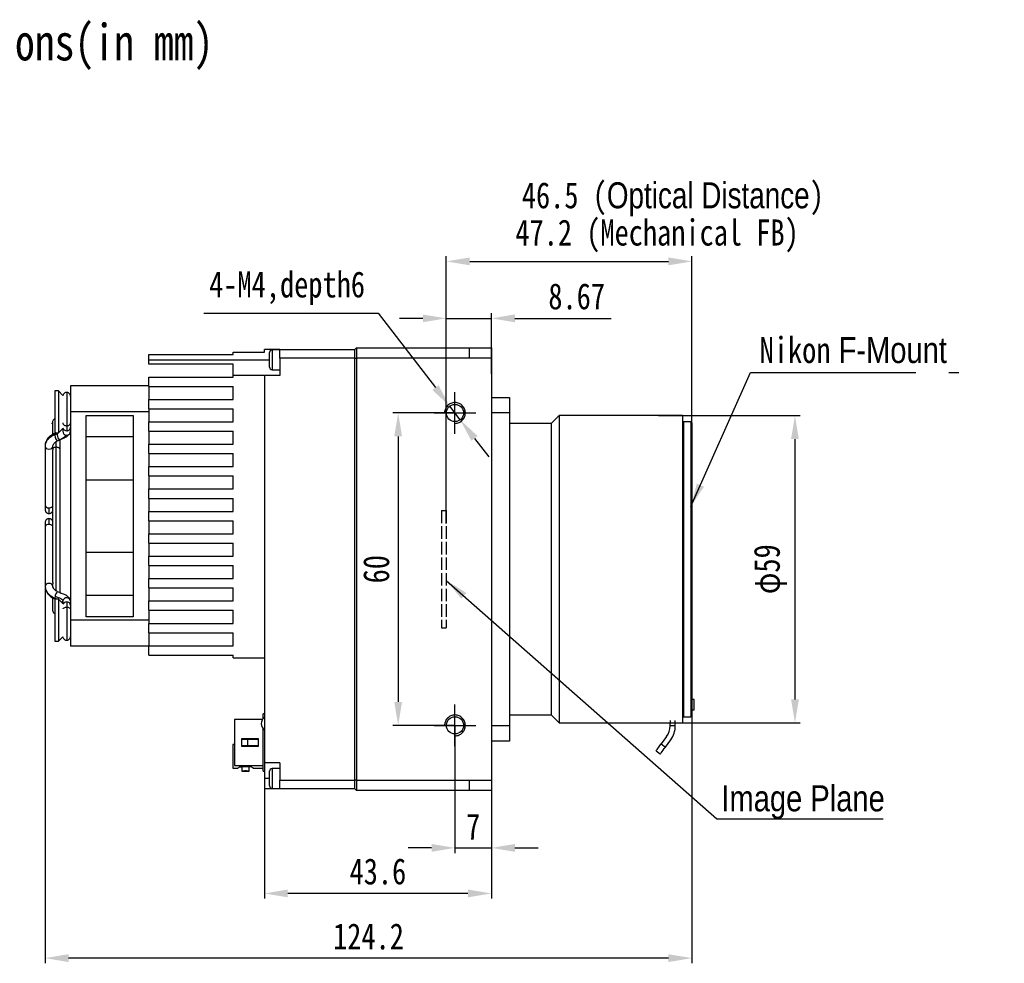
# Model space of a CAD drawing. Header units: millimetres. Extents: x 0 to 15609, y -1377 to 0.
# Tile 3 of 6: x 15311 to 15500, y -1221 to -1040. Entities that reach past the tile are written whole.
import ezdxf

# ---------------------------------------------------------------- set-up
doc = ezdxf.new("R2010")
doc.units = ezdxf.units.MM
for name, pattern in [('ACAD_ISO02W100', [15, 12, -3]), ('CENTER', [50.8, 31.75, -6.35, 6.35, -6.35]), ('CENTER2', [28.575, 19.05, -3.175, 3.175, -3.175])]:
    doc.linetypes.add(name, pattern=pattern)
doc.layers.get('0').update_dxf_attribs({"lineweight": 15})
for name, color, linetype, lineweight in [('粗实线', 7, 'Continuous', 50), ('细实线', 3, 'Continuous', 25), ('细点画线', 1, 'CENTER2', 25), ('细虚线', 2, 'ACAD_ISO02W100', 25)]:
    doc.layers.add(name, color=color, linetype=linetype, lineweight=lineweight)
doc.styles.add('iTek', font='txt', dxfattribs={"width": 0.8, "height": 5})
doc.dimstyles.new('iTek', dxfattribs={"dimscale": 0, "dimtxt": 5, "dimasz": 4.5, "dimexe": 1, "dimexo": 0, "dimgap": 1.5, "dimtad": 1, "dimtoh": 1, "dimdsep": 46, "dimtxsty": 'iTek', "dimcen": 4, "dimclrd": 256, "dimclre": 256, "dimclrt": 256, "dimazin": 2, "dimtfac": 1, "dimtmove": 0, "dimatfit": 3, "dimfxl": 1, "dimlwd": -1, "dimlwe": -1, "dimarcsym": 0})

# ---------------------------------------------------------------- blocks, each defined once
blk = doc.blocks.new('*D426')
at = {"layer": 'Defpoints', "color": 0}
for p in [(15394.88, -1115.2), (15383.97, -1175.2), (15394.88, -1175.2)]:
    blk.add_point(p, dxfattribs=at)
at = {"layer": '细实线'}
for p, q in [((15394.88, -1115.2), (15382.97, -1115.2)), ((15383.97, -1119.7), (15383.97, -1170.7)), ((15394.88, -1175.2), (15382.97, -1175.2))]:
    blk.add_line(p, q, dxfattribs=at)
for points in [[(15383.22, -1119.7), (15384.72, -1119.7), (15383.97, -1115.2)], [(15383.22, -1170.7), (15384.72, -1170.7), (15383.97, -1175.2)]]:
    blk.add_solid(points, dxfattribs=at)
at = {"layer": '细实线', "insert": (15379.78, -1145.2), "char_height": 5, "attachment_point": 5, "rotation": 90, "style": 'iTek'}
blk.add_mtext('60', dxfattribs=at)
blk = doc.blocks.new('*D421')
at = {"layer": 'Defpoints', "color": 0, "linetype": 'CENTER'}
for p in [(15393.87, -1113.89), (15395.88, -1116.51)]:
    blk.add_point(p, dxfattribs=at)
at = {"layer": '细实线'}
for p, q in [((15346.65, -1096.01), (15380.13, -1096.01)), ((15380.13, -1096.01), (15391.13, -1110.32)), ((15395.88, -1116.51), (15393.87, -1113.89)), ((15398.62, -1120.07), (15401.37, -1123.64))]:
    blk.add_line(p, q, dxfattribs=at)
at = {"layer": '细实线', "linetype": 'CENTER'}
for points in [[(15391.72, -1109.86), (15390.54, -1110.78), (15393.87, -1113.89)], [(15399.22, -1119.62), (15398.03, -1120.53), (15395.88, -1116.51)]]:
    blk.add_solid(points, dxfattribs=at)
at = {"layer": '细实线', "linetype": 'CENTER', "insert": (15362.64, -1091.23), "char_height": 5, "attachment_point": 5, "style": 'iTek'}
blk.add_mtext('4-M4,depth6', dxfattribs=at)
blk = doc.blocks.new('*D422')
at = {"layer": 'Defpoints', "color": 0, "linetype": 'CENTER'}
for p in [(15401.88, -1097.03), (15401.88, -1107.7), (15393.21, -1136.4)]:
    blk.add_point(p, dxfattribs=at)
at = {"layer": '细实线'}
for p, q in [((15393.21, -1136.4), (15393.21, -1096.03)), ((15401.88, -1107.7), (15401.88, -1096.03)), ((15388.71, -1097.03), (15384.21, -1097.03)), ((15393.21, -1097.03), (15401.88, -1097.03)), ((15406.38, -1097.03), (15424.89, -1097.03))]:
    blk.add_line(p, q, dxfattribs=at)
at = {"layer": '细实线', "linetype": 'CENTER'}
for points in [[(15388.71, -1096.28), (15388.71, -1097.78), (15393.21, -1097.03)], [(15406.38, -1096.28), (15406.38, -1097.78), (15401.88, -1097.03)]]:
    blk.add_solid(points, dxfattribs=at)
at = {"layer": '细实线', "linetype": 'CENTER', "insert": (15418.25, -1092.83), "char_height": 5, "attachment_point": 5, "style": 'iTek'}
blk.add_mtext('8.67', dxfattribs=at)
blk = doc.blocks.new('*D423')
at = {"layer": 'Defpoints', "color": 0, "linetype": 'CENTER'}
for p in [(15394.88, -1175.2), (15401.88, -1182.7), (15401.88, -1198.72)]:
    blk.add_point(p, dxfattribs=at)
at = {"layer": '细实线'}
for p, q in [((15394.88, -1175.2), (15394.88, -1199.72)), ((15401.88, -1182.7), (15401.88, -1199.72)), ((15390.38, -1198.72), (15385.88, -1198.72)), ((15394.88, -1198.72), (15401.88, -1198.72)), ((15406.38, -1198.72), (15410.88, -1198.72))]:
    blk.add_line(p, q, dxfattribs=at)
at = {"layer": '细实线', "linetype": 'CENTER'}
for points in [[(15390.38, -1197.97), (15390.38, -1199.47), (15394.88, -1198.72)], [(15406.38, -1197.97), (15406.38, -1199.47), (15401.88, -1198.72)]]:
    blk.add_solid(points, dxfattribs=at)
at = {"layer": '细实线', "linetype": 'CENTER', "insert": (15398.38, -1194.63), "char_height": 5, "attachment_point": 5, "style": 'iTek'}
blk.add_mtext('7', dxfattribs=at)
blk = doc.blocks.new('*D424')
at = {"layer": 'Defpoints', "color": 0}
for p in [(15358.28, -1182.4), (15401.88, -1182.7), (15358.28, -1207.47)]:
    blk.add_point(p, dxfattribs=at)
at = {"layer": '细实线'}
for p, q in [((15358.28, -1182.4), (15358.28, -1208.47)), ((15401.88, -1182.7), (15401.88, -1208.47)), ((15397.38, -1207.47), (15362.78, -1207.47))]:
    blk.add_line(p, q, dxfattribs=at)
for points in [[(15362.78, -1206.72), (15362.78, -1208.22), (15358.28, -1207.47)], [(15397.38, -1206.72), (15397.38, -1208.22), (15401.88, -1207.47)]]:
    blk.add_solid(points, dxfattribs=at)
at = {"layer": '细实线', "insert": (15380.08, -1203.27), "char_height": 5, "attachment_point": 5, "style": 'iTek'}
blk.add_mtext('43.6', dxfattribs=at)
blk = doc.blocks.new('*D425')
at = {"layer": 'Defpoints', "color": 0}
for p in [(15316.18, -1146.88), (15440.37, -1173.32), (15316.18, -1219.89)]:
    blk.add_point(p, dxfattribs=at)
at = {"layer": '细实线'}
for p, q in [((15316.18, -1146.88), (15316.18, -1220.89)), ((15440.37, -1173.32), (15440.37, -1220.89)), ((15435.87, -1219.89), (15320.68, -1219.89))]:
    blk.add_line(p, q, dxfattribs=at)
for points in [[(15320.68, -1219.14), (15320.68, -1220.64), (15316.18, -1219.89)], [(15435.87, -1219.14), (15435.87, -1220.64), (15440.37, -1219.89)]]:
    blk.add_solid(points, dxfattribs=at)
at = {"layer": '细实线', "insert": (15378.27, -1215.75), "char_height": 5, "attachment_point": 5, "style": 'iTek'}
blk.add_mtext('124.2', dxfattribs=at)
blk = doc.blocks.new('*D427')
at = {"layer": 'Defpoints', "color": 0, "linetype": 'CENTER'}
for p in [(15440.37, -1086.09), (15440.37, -1123.72), (15393.21, -1136.4)]:
    blk.add_point(p, dxfattribs=at)
at = {"layer": '细实线'}
for p, q in [((15393.21, -1136.4), (15393.21, -1085.09)), ((15440.37, -1123.72), (15440.37, -1085.09)), ((15397.71, -1086.09), (15435.87, -1086.09))]:
    blk.add_line(p, q, dxfattribs=at)
at = {"layer": '细实线', "linetype": 'CENTER'}
for points in [[(15397.71, -1085.34), (15397.71, -1086.84), (15393.21, -1086.09)], [(15435.87, -1085.34), (15435.87, -1086.84), (15440.37, -1086.09)]]:
    blk.add_solid(points, dxfattribs=at)
at = {"layer": '细实线', "linetype": 'CENTER', "insert": (15433.69, -1081.21), "char_height": 5, "attachment_point": 5, "style": 'iTek'}
blk.add_mtext('47.2 (Mechanical FB)', dxfattribs=at)
blk = doc.blocks.new('*D428')
at = {"layer": 'Defpoints', "color": 0, "linetype": 'CENTER'}
for p in [(15433.94, -1115.7), (15434.83, -1174.7), (15460.16, -1174.7)]:
    blk.add_point(p, dxfattribs=at)
at = {"layer": '细实线'}
for p, q in [((15433.94, -1115.7), (15461.16, -1115.7)), ((15460.16, -1120.2), (15460.16, -1170.2)), ((15434.83, -1174.7), (15461.16, -1174.7))]:
    blk.add_line(p, q, dxfattribs=at)
at = {"layer": '细实线', "linetype": 'CENTER'}
for points in [[(15459.41, -1120.2), (15460.91, -1120.2), (15460.16, -1115.7)], [(15459.41, -1170.2), (15460.91, -1170.2), (15460.16, -1174.7)]]:
    blk.add_solid(points, dxfattribs=at)
at = {"layer": '细实线', "linetype": 'CENTER', "insert": (15455.43, -1145.2), "char_height": 5, "attachment_point": 5, "rotation": 90, "style": 'iTek'}
blk.add_mtext('φ59', dxfattribs=at)

msp = doc.modelspace()

# ---------------------------------------------------------------- linework, layer by layer
at = {"lineweight": 30}
for centre in [(15394.877, -1115.198), (15394.877, -1115.198), (15394.877, -1115.198), (15394.877, -1175.198), (15394.877, -1175.198), (15394.877, -1175.198)]:
    msp.add_circle(centre, 1.65, dxfattribs=at)
at = {"linetype": 'Continuous', "lineweight": 30}
for centre in [(15394.877, -1115.198), (15394.877, -1115.198), (15394.877, -1175.198), (15394.877, -1175.198)]:
    msp.add_circle(centre, 1.65, dxfattribs=at)
at = {"color": 7, "linetype": 'Continuous', "lineweight": 30}
for centre in [(15394.877, -1115.198), (15394.877, -1115.198), (15394.877, -1175.198), (15394.877, -1175.198)]:
    msp.add_circle(centre, 1.65, dxfattribs=at)
at = {"layer": '粗实线', "lineweight": 30}
for p, q in [((15336.077, -1103.998), (15352.277, -1103.998)), ((15336.077, -1104.998), (15336.077, -1103.998)), ((15352.277, -1103.498), (15358.277, -1103.498)), ((15352.277, -1103.998), (15352.277, -1103.498)), ((15358.277, -1103.498), (15358.277, -1102.998)), ((15361.277, -1102.998), (15358.277, -1102.998)), ((15359.277, -1106.398), (15359.277, -1103.598)), ((15361.277, -1103.098), (15359.777, -1103.098)), ((15359.777, -1103.098), (15359.777, -1106.898)), ((15361.277, -1104.698), (15361.277, -1102.998)), ((15361.277, -1102.998), (15375.677, -1102.998)), ((15375.677, -1102.998), (15375.977, -1102.698)), ((15375.677, -1104.698), (15375.677, -1102.998)), ((15375.977, -1102.698), (15375.977, -1104.698)), ((15375.977, -1102.698), (15397.677, -1102.698)), ((15397.677, -1104.698), (15397.677, -1102.698)), ((15397.677, -1102.698), (15401.877, -1102.698)), ((15401.877, -1102.698), (15401.877, -1104.698)), ((15336.077, -1105.798), (15336.077, -1104.998)), ((15336.077, -1104.998), (15359.277, -1104.998)), ((15352.277, -1105.798), (15336.077, -1105.798)), ((15352.277, -1107.998), (15352.277, -1105.798)), ((15375.677, -1104.698), (15361.277, -1104.698)), ((15361.277, -1104.698), (15361.277, -1107.998)), ((15375.677, -1104.698), (15375.977, -1104.698)), ((15375.677, -1185.698), (15375.677, -1104.698)), ((15397.677, -1104.698), (15375.977, -1104.698)), ((15375.977, -1104.698), (15375.977, -1185.698)), ((15401.877, -1104.698), (15397.677, -1104.698)), ((15401.877, -1104.698), (15401.877, -1185.698)), ((15359.777, -1106.898), (15361.277, -1106.898)), ((15336.077, -1110.098), (15336.077, -1108.298)), ((15336.077, -1108.298), (15352.277, -1108.298)), ((15352.277, -1108.298), (15352.277, -1107.998)), ((15358.277, -1107.998), (15352.277, -1107.998)), ((15358.277, -1107.998), (15358.277, -1182.398)), ((15361.277, -1107.998), (15358.277, -1107.998)), ((15318.757, -1110.978), (15318.077, -1110.978)), ((15318.077, -1110.978), (15318.077, -1112.799)), ((15319.611, -1111.832), (15318.757, -1110.978)), ((15318.757, -1110.978), (15318.757, -1112.799)), ((15320.327, -1111.251), (15320.327, -1117.659)), ((15336.077, -1109.998), (15321.077, -1109.998)), ((15321.077, -1109.998), (15321.077, -1114.998)), ((15336.077, -1110.098), (15336.077, -1112.598)), ((15336.077, -1110.098), (15352.277, -1110.098)), ((15352.277, -1112.598), (15352.277, -1110.098)), ((15318.077, -1112.799), (15318.077, -1119.018)), ((15318.757, -1112.799), (15318.757, -1119.018)), ((15336.077, -1114.398), (15336.077, -1112.598)), ((15336.077, -1112.598), (15352.277, -1112.598)), ((15401.877, -1112.198), (15405.347, -1112.198)), ((15401.877, -1112.198), (15405.347, -1112.198)), ((15405.347, -1112.198), (15405.347, -1115.198)), ((15321.077, -1114.998), (15321.077, -1154.998)), ((15336.077, -1114.998), (15321.077, -1114.998)), ((15336.077, -1114.398), (15336.077, -1114.998)), ((15336.077, -1114.398), (15352.277, -1114.398)), ((15336.077, -1114.998), (15336.077, -1116.898)), ((15352.277, -1116.898), (15352.277, -1114.398)), ((15405.347, -1115.198), (15401.877, -1115.198)), ((15405.347, -1115.198), (15405.347, -1175.198)), ((15324.077, -1115.655), (15333.077, -1115.655)), ((15324.077, -1154.341), (15324.077, -1115.655)), ((15333.077, -1115.655), (15333.077, -1154.341)), ((15336.077, -1118.698), (15336.077, -1116.898)), ((15336.077, -1116.898), (15352.277, -1116.898)), ((15413.367, -1117.198), (15405.347, -1117.198)), ((15414.867, -1115.698), (15413.367, -1117.198)), ((15413.367, -1117.198), (15413.367, -1173.198)), ((15438.577, -1115.698), (15414.867, -1115.698)), ((15414.867, -1115.698), (15414.867, -1174.698)), ((15438.577, -1115.698), (15438.577, -1174.698)), ((15438.777, -1116.873), (15438.577, -1117.073)), ((15440.167, -1116.873), (15438.777, -1116.873)), ((15438.777, -1116.873), (15438.777, -1173.523)), ((15440.367, -1117.073), (15440.167, -1116.873)), ((15440.167, -1116.873), (15440.167, -1173.523)), ((15440.367, -1117.073), (15440.367, -1145.198)), ((15318.077, -1119.018), (15318.757, -1119.018)), ((15318.092, -1119.096), (15318.216, -1119.039)), ((15318.139, -1119.07), (15318.092, -1119.096)), ((15318.252, -1119.018), (15318.141, -1119.07)), ((15318.757, -1119.018), (15319.579, -1118.196)), ((15319.577, -1118.198), (15319.577, -1118.72)), ((15336.077, -1118.698), (15336.077, -1121.198)), ((15336.077, -1118.698), (15352.277, -1118.698)), ((15352.277, -1121.198), (15352.277, -1118.698)), ((15318.327, -1121.775), (15318.327, -1120.641)), ((15319.077, -1122.305), (15319.077, -1120.33)), ((15324.077, -1119.732), (15333.077, -1119.732)), ((15316.177, -1121.552), (15316.177, -1121.622)), ((15316.177, -1121.622), (15316.177, -1132.882)), ((15316.215, -1121.245), (15316.19, -1121.721)), ((15317.577, -1122.566), (15317.577, -1147.498)), ((15317.677, -1122.04), (15317.677, -1121.622)), ((15318.327, -1149.406), (15318.327, -1121.775)), ((15319.077, -1149.781), (15319.077, -1122.305)), ((15336.077, -1122.998), (15336.077, -1121.198)), ((15336.077, -1121.198), (15352.277, -1121.198)), ((15336.077, -1122.998), (15336.077, -1125.498)), ((15336.077, -1122.998), (15352.277, -1122.998)), ((15352.277, -1125.498), (15352.277, -1122.998)), ((15336.077, -1127.298), (15336.077, -1125.498)), ((15336.077, -1125.498), (15352.277, -1125.498)), ((15324.077, -1128.048), (15333.077, -1128.048)), ((15336.077, -1127.298), (15336.077, -1129.798)), ((15336.077, -1127.298), (15352.277, -1127.298)), ((15352.277, -1129.798), (15352.277, -1127.298)), ((15336.077, -1131.598), (15336.077, -1129.798)), ((15336.077, -1129.798), (15352.277, -1129.798)), ((15336.077, -1131.598), (15336.077, -1134.098)), ((15336.077, -1131.598), (15352.277, -1131.598)), ((15352.277, -1134.098), (15352.277, -1131.598)), ((15316.927, -1133.414), (15316.927, -1134.506)), ((15336.077, -1135.898), (15336.077, -1134.098)), ((15336.077, -1134.098), (15352.277, -1134.098)), ((15316.927, -1135.491), (15316.927, -1136.596)), ((15336.077, -1135.898), (15336.077, -1138.398)), ((15336.077, -1135.898), (15352.277, -1135.898)), ((15352.277, -1138.398), (15352.277, -1135.898)), ((15316.177, -1137.114), (15316.177, -1137.125)), ((15316.177, -1137.125), (15316.177, -1148.445)), ((15336.077, -1140.198), (15336.077, -1138.398)), ((15336.077, -1138.398), (15352.277, -1138.398)), ((15336.077, -1140.198), (15336.077, -1142.698)), ((15336.077, -1140.198), (15352.277, -1140.198)), ((15352.277, -1142.698), (15352.277, -1140.198)), ((15324.077, -1141.949), (15333.077, -1141.949)), ((15336.077, -1144.498), (15336.077, -1142.698)), ((15336.077, -1142.698), (15352.277, -1142.698)), ((15336.077, -1144.498), (15336.077, -1146.998)), ((15336.077, -1144.498), (15352.277, -1144.498)), ((15352.277, -1146.998), (15352.277, -1144.498)), ((15440.367, -1145.198), (15440.367, -1173.323)), ((15336.077, -1148.798), (15336.077, -1146.998)), ((15336.077, -1146.998), (15352.277, -1146.998)), ((15317.677, -1148.445), (15317.677, -1148.025)), ((15336.077, -1148.798), (15336.077, -1151.298)), ((15336.077, -1148.798), (15352.277, -1148.798)), ((15352.277, -1151.298), (15352.277, -1148.798)), ((15317.577, -1150.706), (15317.577, -1152.998)), ((15318.757, -1150.978), (15318.077, -1150.978)), ((15318.077, -1150.978), (15318.077, -1152.799)), ((15319.596, -1151.818), (15318.757, -1150.978)), ((15318.757, -1150.978), (15318.757, -1152.799)), ((15319.32, -1149.841), (15319.079, -1149.732)), ((15319.08, -1149.74), (15319.231, -1149.81)), ((15319.577, -1151.41), (15319.591, -1151.268)), ((15321.075, -1151.353), (15321.077, -1151.41)), ((15333.077, -1150.264), (15324.077, -1150.264)), ((15336.077, -1153.098), (15336.077, -1151.298)), ((15336.077, -1151.298), (15352.277, -1151.298)), ((15318.077, -1152.799), (15318.077, -1159.018)), ((15318.757, -1152.799), (15318.757, -1159.018)), ((15319.577, -1151.41), (15319.577, -1151.798)), ((15320.327, -1152.457), (15320.327, -1158.851)), ((15336.077, -1153.098), (15336.077, -1154.998)), ((15336.077, -1153.098), (15352.277, -1153.098)), ((15352.277, -1155.598), (15352.277, -1153.098)), ((15336.077, -1154.998), (15321.077, -1154.998)), ((15321.077, -1154.998), (15321.077, -1159.998)), ((15333.077, -1154.341), (15324.077, -1154.341)), ((15336.077, -1154.998), (15336.077, -1155.598)), ((15336.077, -1157.398), (15336.077, -1155.598)), ((15336.077, -1155.598), (15352.277, -1155.598)), ((15318.757, -1159.018), (15319.593, -1158.182)), ((15336.077, -1157.398), (15336.077, -1159.898)), ((15336.077, -1157.398), (15352.277, -1157.398)), ((15352.277, -1159.898), (15352.277, -1157.398)), ((15318.077, -1159.018), (15318.757, -1159.018)), ((15336.077, -1159.998), (15321.077, -1159.998)), ((15336.077, -1161.698), (15336.077, -1159.898)), ((15336.077, -1159.898), (15352.277, -1159.898)), ((15336.077, -1161.698), (15352.277, -1161.698)), ((15352.277, -1162.198), (15352.277, -1161.698)), ((15352.277, -1162.198), (15358.277, -1162.198)), ((15440.787, -1170.198), (15440.367, -1170.198)), ((15440.787, -1172.198), (15440.787, -1170.198)), ((15358.277, -1172.988), (15358.077, -1172.988)), ((15358.077, -1173.858), (15358.077, -1172.988)), ((15405.347, -1173.198), (15413.367, -1173.198)), ((15413.367, -1173.198), (15414.867, -1174.698)), ((15438.577, -1173.323), (15438.777, -1173.523)), ((15438.777, -1173.523), (15440.167, -1173.523)), ((15440.167, -1173.523), (15440.367, -1173.323)), ((15440.367, -1172.198), (15440.787, -1172.198)), ((15357.918, -1174.063), (15352.577, -1174.063)), ((15352.577, -1174.063), (15352.577, -1182.913)), ((15358.077, -1183.988), (15358.077, -1175.898)), ((15401.877, -1175.198), (15405.347, -1175.198)), ((15405.347, -1175.198), (15405.347, -1178.198)), ((15414.867, -1174.698), (15436.187, -1174.698)), ((15436.187, -1174.274), (15436.187, -1174.698)), ((15436.187, -1174.698), (15437.187, -1174.698)), ((15436.187, -1175.284), (15436.187, -1174.698)), ((15437.187, -1175.284), (15436.187, -1175.284)), ((15437.187, -1174.698), (15437.187, -1174.274)), ((15437.187, -1174.698), (15438.577, -1174.698)), ((15437.187, -1175.284), (15437.187, -1174.698)), ((15353.977, -1177.738), (15357.077, -1177.738)), ((15353.977, -1179.238), (15353.977, -1177.738)), ((15357.077, -1177.738), (15357.077, -1179.238)), ((15435.505, -1177.36), (15434.47, -1178.764)), ((15352.577, -1178.843), (15352.214, -1178.843)), ((15353.977, -1177.838), (15355.075, -1177.838)), ((15355.075, -1179.138), (15353.977, -1179.138)), ((15357.077, -1179.238), (15353.977, -1179.238)), ((15355.075, -1177.838), (15357.077, -1177.838)), ((15357.077, -1179.138), (15355.075, -1179.138)), ((15355.367, -1179.138), (15355.367, -1179.238)), ((15405.347, -1178.198), (15401.877, -1178.198)), ((15434.47, -1178.764), (15435.275, -1179.357)), ((15435.275, -1179.357), (15436.31, -1177.953)), ((15433.496, -1180.085), (15434.301, -1180.679)), ((15352.214, -1183.393), (15353.167, -1183.393)), ((15352.577, -1182.913), (15358.077, -1182.913)), ((15353.528, -1183.173), (15353.967, -1183.173)), ((15353.967, -1183.173), (15353.967, -1182.913)), ((15353.967, -1183.173), (15353.967, -1183.974)), ((15355.367, -1182.913), (15355.367, -1183.173)), ((15355.367, -1183.974), (15355.367, -1183.173)), ((15355.806, -1183.173), (15355.367, -1183.173)), ((15356.167, -1183.393), (15358.077, -1183.393)), ((15361.277, -1182.398), (15358.277, -1182.398)), ((15358.277, -1182.398), (15358.277, -1185.398)), ((15361.277, -1183.498), (15359.777, -1183.498)), ((15359.777, -1183.498), (15359.777, -1187.298)), ((15361.277, -1182.398), (15361.277, -1185.698)), ((15353.966, -1183.973), (15355.368, -1183.973)), ((15358.077, -1183.988), (15358.277, -1183.988)), ((15359.277, -1186.798), (15359.277, -1183.998)), ((15358.277, -1185.398), (15358.277, -1187.398)), ((15359.277, -1185.398), (15358.277, -1185.398)), ((15361.277, -1185.698), (15375.677, -1185.698)), ((15361.277, -1187.398), (15361.277, -1185.698)), ((15375.977, -1185.698), (15375.677, -1185.698)), ((15375.677, -1187.398), (15375.677, -1185.698)), ((15375.977, -1185.698), (15397.677, -1185.698)), ((15375.977, -1185.698), (15375.977, -1187.698)), ((15397.677, -1185.698), (15401.877, -1185.698)), ((15397.677, -1187.698), (15397.677, -1185.698)), ((15401.877, -1185.698), (15401.877, -1187.698)), ((15361.277, -1187.398), (15358.277, -1187.398)), ((15359.777, -1187.298), (15361.277, -1187.298)), ((15375.677, -1187.398), (15361.277, -1187.398)), ((15375.977, -1187.698), (15375.677, -1187.398)), ((15397.677, -1187.698), (15375.977, -1187.698)), ((15401.877, -1187.698), (15397.677, -1187.698))]:
    msp.add_line(p, q, dxfattribs=at)
at = {"layer": '粗实线', "lineweight": 30, "flags": 128}
for points in [[(15319.083, -1120.274), (15319.073, -1120.314), (15319.012, -1120.38), (15318.922, -1120.336), (15318.816, -1120.189), (15318.71, -1119.96), (15318.62, -1119.686), (15318.559, -1119.407), (15318.538, -1119.166)], [(15316.177, -1121.622), (15316.234, -1121.826), (15316.397, -1121.998), (15316.64, -1122.114), (15316.927, -1122.154), (15317.214, -1122.114), (15317.457, -1121.998), (15317.62, -1121.826), (15317.677, -1121.622)], [(15317.677, -1148.445), (15317.62, -1148.242), (15317.457, -1148.071), (15317.214, -1147.956), (15316.927, -1147.916), (15316.64, -1147.956), (15316.397, -1148.071), (15316.234, -1148.242), (15316.177, -1148.445)], [(15433.496, -1180.085), (15433.52, -1180.054), (15433.589, -1179.96), (15433.701, -1179.808), (15433.851, -1179.603), (15434.035, -1179.355), (15434.244, -1179.071), (15434.47, -1178.764)], [(15434.301, -1180.679), (15434.325, -1180.647), (15434.394, -1180.553), (15434.506, -1180.401), (15434.657, -1180.197), (15434.84, -1179.948), (15435.049, -1179.664), (15435.275, -1179.357)]]:
    msp.add_lwpolyline(points, dxfattribs=at)
at = {"layer": '粗实线', "lineweight": 30}
for centre in [(15394.877, -1115.198), (15394.877, -1115.198), (15394.877, -1175.198), (15394.877, -1175.198)]:
    msp.add_circle(centre, 1.65, dxfattribs=at)
for centre, radius, start, end in [((15359.777, -1103.598), 0.5, 90, 180), ((15359.777, -1106.398), 0.5, 180, 270), ((15319.495, -1119.453), 1.447, 165.74275, 227.41254), ((15320.315, -1118.707), 0.738, 180.98925, 270.95637), ((15320.316, -1117.883), 0.742, 192.90421, 270.81316), ((15320.343, -1117.892), 0.734, 268.72063, 359.35348), ((15320.339, -1118.707), 0.738, 269.04335, 359.01075), ((15316.834, -1132.751), 0.67, 191.32593, 278.00348), ((15316.967, -1132.587), 0.829, 267.20697, 317.37338), ((15316.833, -1137.259), 0.669, 81.90437, 168.48163), ((15316.968, -1137.426), 0.83, 42.81508, 92.81613), ((15318.925, -1150.704), 0.878, 161.3337, 198.19511), ((15319.223, -1150.456), 1.131, 127.66998, 178.3181), ((15320.326, -1151.434), 0.753, 6.18413, 167.28316), ((15320.355, -1151.282), 0.722, 0.41957, 59.48988), ((15320.317, -1152.227), 0.745, 89.26021, 158.9492), ((15320.34, -1152.219), 0.737, 1.49937, 90.99005), ((15359.177, -1174.878), 1.5, 127.64075, 233.1301), ((15432.687, -1175.284), 3.5, 323.61565, 0), ((15432.687, -1175.284), 4.5, 323.61565, 0), ((15359.777, -1183.998), 0.5, 90, 180), ((15359.777, -1186.798), 0.5, 180, 270)]:
    msp.add_arc(centre, radius, start, end, dxfattribs=at)
for points, knots in [([(15320.402, -1111.255), (15320.301, -1111.256), (15320.09, -1111.259), (15319.812, -1111.429), (15319.64, -1111.641), (15319.617, -1111.791), (15319.611, -1111.832)], [0, 0, 0, 0, 0.2770793, 0.5802166, 0.8833573, 1, 1, 1, 1]), ([(15321.077, -1112.001), (15321.065, -1111.901), (15321.041, -1111.692), (15320.845, -1111.428), (15320.563, -1111.26), (15320.352, -1111.256), (15320.252, -1111.255)], [0, 0, 0, 0, 0.2387714, 0.5000002, 0.7612278, 1, 1, 1, 1]), ([(15318.077, -1116.298), (15317.988, -1116.34), (15317.799, -1116.428), (15317.615, -1116.684), (15317.511, -1117.549), (15317.604, -1116.825), (15317.57, -1117.363), (15317.579, -1117.696), (15317.576, -1118.288), (15317.577, -1118.86), (15317.577, -1119.254), (15317.577, -1119.368)], [0, 0, 0, 0, 0.0284112, 0.0601127, 0.0890887, 0.2575163, 0.4259439, 0.5943715, 0.762799, 0.9312267, 1, 1, 1, 1]), ([(15319.582, -1117.111), (15319.58, -1117.117), (15319.557, -1117.191), (15319.628, -1117.347), (15319.797, -1117.525), (15320.055, -1117.639), (15320.238, -1117.653), (15320.327, -1117.659)], [0, 0, 0, 0, 0.0198935, 0.2686179, 0.5407392, 0.7783088, 1, 1, 1, 1]), ([(15320.327, -1117.659), (15320.415, -1117.653), (15320.599, -1117.639), (15320.857, -1117.525), (15321.025, -1117.347), (15321.096, -1117.194), (15321.076, -1117.123), (15321.075, -1117.12)], [0, 0, 0, 0, 0.2241734, 0.4644058, 0.7395723, 0.9910822, 1, 1, 1, 1]), ([(15318.058, -1119.148), (15317.993, -1119.172), (15317.641, -1119.301), (15317.086, -1119.706), (15316.464, -1120.383), (15316.3, -1120.953), (15316.215, -1121.245)], [0, 0, 0, 0, 0.0656305, 0.3533894, 0.66923, 1, 1, 1, 1]), ([(15316.247, -1121.284), (15316.268, -1121.142), (15316.326, -1120.733), (15316.786, -1120.119), (15317.541, -1119.516), (15318.211, -1119.281), (15318.538, -1119.166)], [0, 0, 0, 0, 0.1520735, 0.4389264, 0.725779, 1, 1, 1, 1]), ([(15320.327, -1117.659), (15320.327, -1117.9), (15320.327, -1118.329), (15320.327, -1118.535), (15320.327, -1118.626)], [0, 0, 0, 0, 0.5600003, 1, 1, 1, 1]), ([(15317.577, -1119.334), (15317.402, -1119.443), (15316.914, -1119.747), (15316.437, -1120.334), (15316.344, -1120.82), (15316.309, -1120.998)], [0, 0, 0, 0, 0.2618902, 0.7288709, 1, 1, 1, 1]), ([(15317.664, -1121.721), (15317.679, -1121.568), (15317.708, -1121.27), (15318.039, -1120.866), (15318.485, -1120.56), (15318.85, -1120.436), (15319.019, -1120.379)], [0, 0, 0, 0, 0.2804641, 0.5493736, 0.7920998, 1, 1, 1, 1]), ([(15318.926, -1120.333), (15319.133, -1120.255), (15319.656, -1120.056), (15320.025, -1119.639), (15320.248, -1119.387)], [0, 0, 0, 0, 0.39586937, 1, 1, 1, 1]), ([(15319.252, -1120.186), (15319.362, -1120.149), (15319.82, -1119.996), (15320.35, -1119.714), (15320.613, -1119.431), (15320.709, -1119.329)], [0, 0, 0, 0, 0.1677409, 0.6971126, 1, 1, 1, 1]), ([(15319.545, -1120.043), (15319.547, -1120.042), (15319.841, -1119.908), (15320.044, -1119.646), (15320.246, -1119.387)], [0, 0, 0, 0, 0.0068648, 1, 1, 1, 1]), ([(15317.677, -1122.04), (15317.675, -1122.072), (15317.671, -1122.135), (15317.642, -1122.251), (15317.609, -1122.371), (15317.583, -1122.484), (15317.573, -1122.57), (15317.58, -1122.603), (15317.583, -1122.614)], [0, 0, 0, 0, 0.1818949, 0.3638514, 0.5442024, 0.7245901, 0.9088416, 1, 1, 1, 1]), ([(15318.327, -1121.775), (15318.239, -1121.781), (15318.055, -1121.795), (15317.822, -1121.895), (15317.722, -1121.995), (15317.677, -1122.04)], [0, 0, 0, 0, 0.3384107, 0.7010639, 1, 1, 1, 1]), ([(15319.064, -1122.349), (15319.069, -1122.334), (15319.097, -1122.251), (15319.028, -1122.085), (15318.856, -1121.908), (15318.599, -1121.795), (15318.415, -1121.781), (15318.327, -1121.775)], [0, 0, 0, 0, 0.05239295, 0.29286928, 0.5559676, 0.7856598, 1, 1, 1, 1]), ([(15440.367, -1122.682), (15440.367, -1122.511), (15440.367, -1122.247), (15440.367, -1121.93), (15440.367, -1121.714), (15440.367, -1121.539), (15440.367, -1121.369), (15440.367, -1121.341), (15440.367, -1121.323)], [0, 0, 0, 0, 0.2394426, 0.3695951, 0.4999999, 0.6301522, 0.7605574, 1, 1, 1, 1]), ([(15316.177, -1132.882), (15316.177, -1133.005), (15316.177, -1133.257), (15316.177, -1133.531), (15316.177, -1133.72), (15316.177, -1133.743), (15316.177, -1133.755)], [0, 0, 0, 0, 0.2338134, 0.4816317, 0.7397531, 1, 1, 1, 1]), ([(15316.177, -1133.756), (15316.187, -1133.848), (15316.202, -1133.991), (15316.293, -1134.165), (15316.388, -1134.285), (15316.508, -1134.383), (15316.684, -1134.479), (15316.831, -1134.495), (15316.927, -1134.506)], [0, 0, 0, 0, 0.2356051, 0.3633643, 0.494592, 0.6266114, 0.756645, 1, 1, 1, 1]), ([(15316.927, -1134.506), (15317.023, -1134.495), (15317.17, -1134.479), (15317.346, -1134.384), (15317.464, -1134.285), (15317.542, -1134.195), (15317.571, -1134.136), (15317.577, -1134.124)], [0, 0, 0, 0, 0.3619504, 0.5553496, 0.7517103, 0.9468897, 1, 1, 1, 1]), ([(15316.927, -1135.491), (15316.831, -1135.501), (15316.684, -1135.517), (15316.508, -1135.613), (15316.388, -1135.711), (15316.293, -1135.832), (15316.202, -1136.005), (15316.187, -1136.148), (15316.177, -1136.241)], [0, 0, 0, 0, 0.2433548, 0.3733886, 0.5054075, 0.6366351, 0.764395, 1, 1, 1, 1]), ([(15317.577, -1135.873), (15317.571, -1135.86), (15317.542, -1135.801), (15317.464, -1135.712), (15317.346, -1135.613), (15317.17, -1135.517), (15317.023, -1135.501), (15316.927, -1135.491)], [0, 0, 0, 0, 0.0531113, 0.2482906, 0.4446504, 0.6380501, 1, 1, 1, 1]), ([(15316.177, -1136.241), (15316.177, -1136.254), (15316.177, -1136.279), (15316.177, -1136.472), (15316.177, -1136.749), (15316.177, -1137.002), (15316.177, -1137.125)], [0, 0, 0, 0, 0.2627186, 0.5199775, 0.766968, 1, 1, 1, 1]), ([(15440.367, -1145.198), (15440.367, -1145.027), (15440.367, -1144.764), (15440.367, -1144.447), (15440.367, -1144.231), (15440.367, -1144.055), (15440.367, -1143.886), (15440.367, -1143.858), (15440.367, -1143.84)], [0, 0, 0, 0, 0.239443, 0.3695954, 0.5000002, 0.6301529, 0.7605573, 1, 1, 1, 1]), ([(15317.582, -1147.448), (15317.58, -1147.465), (15317.573, -1147.507), (15317.587, -1147.603), (15317.616, -1147.721), (15317.65, -1147.842), (15317.673, -1147.947), (15317.676, -1148.001), (15317.677, -1148.025)], [0, 0, 0, 0, 0.1286318, 0.3122388, 0.4983807, 0.6812968, 0.8607276, 1, 1, 1, 1]), ([(15316.177, -1148.445), (15316.208, -1148.703), (15316.271, -1149.231), (15316.78, -1149.957), (15317.543, -1150.561), (15318.211, -1150.798), (15318.538, -1150.914)], [0, 0, 0, 0, 0.2443717, 0.5000001, 0.7556284, 1, 1, 1, 1]), ([(15316.215, -1148.824), (15316.301, -1149.12), (15316.468, -1149.696), (15317.096, -1150.378), (15317.662, -1150.786), (15318.021, -1150.917), (15318.096, -1150.944)], [0, 0, 0, 0, 0.33083184, 0.64393171, 0.92622342, 1, 1, 1, 1]), ([(15319.02, -1149.699), (15318.854, -1149.642), (15318.492, -1149.52), (15318.046, -1149.215), (15317.709, -1148.807), (15317.679, -1148.502), (15317.664, -1148.347)], [0, 0, 0, 0, 0.2044175, 0.445937, 0.716138, 1, 1, 1, 1]), ([(15318.092, -1150.423), (15318.298, -1150.486), (15318.718, -1150.617), (15319.205, -1150.846), (15319.531, -1151.075), (15319.572, -1151.205), (15319.591, -1151.268)], [0, 0, 0, 0, 0.24385254, 0.49999994, 0.75614746, 1, 1, 1, 1]), ([(15321.075, -1151.353), (15321.043, -1151.202), (15320.97, -1150.855), (15320.506, -1150.408), (15319.843, -1150.004), (15319.236, -1149.805), (15318.997, -1149.726)], [0, 0, 0, 0, 0.2085733, 0.4764007, 0.794295, 1, 1, 1, 1]), ([(15319.137, -1151.358), (15319.164, -1151.369), (15319.283, -1151.418), (15319.464, -1151.503), (15319.578, -1151.587), (15319.578, -1151.549), (15319.578, -1151.547)], [0, 0, 0, 0, 0.09727699, 0.41707811, 0.97517851, 1, 1, 1, 1]), ([(15317.577, -1152.998), (15317.589, -1153.097), (15317.614, -1153.305), (15317.799, -1153.57), (15317.988, -1153.657), (15318.077, -1153.698)], [0, 0, 0, 0, 0.3252498, 0.681091, 1, 1, 1, 1]), ([(15319.625, -1152.819), (15319.628, -1152.806), (15319.65, -1152.717), (15319.806, -1152.591), (15320.053, -1152.476), (15320.238, -1152.463), (15320.327, -1152.457)], [0, 0, 0, 0, 0.0602281, 0.4098841, 0.7151434, 1, 1, 1, 1]), ([(15320.327, -1151.482), (15320.327, -1151.605), (15320.327, -1151.825), (15320.327, -1152.263), (15320.327, -1152.457)], [0, 0, 0, 0, 0.5600002, 1, 1, 1, 1]), ([(15320.327, -1152.457), (15320.415, -1152.463), (15320.599, -1152.476), (15320.856, -1152.59), (15321.026, -1152.767), (15321.096, -1152.923), (15321.074, -1152.997), (15321.072, -1153.003)], [0, 0, 0, 0, 0.2212536, 0.4583571, 0.7299399, 0.9781735, 1, 1, 1, 1]), ([(15319.593, -1158.182), (15319.603, -1158.254), (15319.626, -1158.434), (15319.81, -1158.673), (15320.091, -1158.842), (15320.301, -1158.846), (15320.402, -1158.847)], [0, 0, 0, 0, 0.1848164, 0.4645612, 0.7443048, 1, 1, 1, 1]), ([(15320.252, -1158.847), (15320.352, -1158.846), (15320.563, -1158.842), (15320.845, -1158.674), (15321.041, -1158.41), (15321.065, -1158.201), (15321.077, -1158.101)], [0, 0, 0, 0, 0.2387721, 0.5000009, 0.7612292, 1, 1, 1, 1]), ([(15440.367, -1167.715), (15440.367, -1167.544), (15440.367, -1167.28), (15440.367, -1166.964), (15440.367, -1166.748), (15440.367, -1166.572), (15440.367, -1166.403), (15440.367, -1166.375), (15440.367, -1166.356)], [0, 0, 0, 0, 0.2394427, 0.3695952, 0.4999993, 0.6301522, 0.7605573, 1, 1, 1, 1]), ([(15352.217, -1178.843), (15352.217, -1178.877), (15352.217, -1178.946), (15352.217, -1179.472), (15352.217, -1180.224), (15352.217, -1180.82), (15352.217, -1181.118)], [0, 0, 0, 0, 0.2499999, 0.4999997, 0.7499993, 1, 1, 1, 1]), ([(15352.217, -1181.118), (15352.217, -1181.416), (15352.217, -1182.013), (15352.217, -1182.764), (15352.217, -1183.291), (15352.217, -1183.359), (15352.217, -1183.393)], [0, 0, 0, 0, 0.24999994, 0.49999981, 0.74999983, 1, 1, 1, 1]), ([(15353.167, -1183.393), (15353.183, -1183.382), (15353.217, -1183.357), (15353.42, -1183.237), (15353.528, -1183.173)], [0, 0, 0, 0, 0.4708728, 1, 1, 1, 1]), ([(15355.367, -1183.173), (15355.245, -1183.173), (15355.024, -1183.173), (15354.667, -1183.173), (15354.31, -1183.173), (15354.089, -1183.173), (15353.967, -1183.173)], [0, 0, 0, 0, 0.27746837, 0.49999885, 0.72252764, 1, 1, 1, 1]), ([(15355.806, -1183.173), (15355.911, -1183.235), (15356.109, -1183.352), (15356.194, -1183.413), (15356.109, -1183.352), (15355.911, -1183.235), (15355.806, -1183.173)], [0, 0, 0, 0, 0.2645636, 0.5000001, 0.7354364, 1, 1, 1, 1]), ([(15353.967, -1183.973), (15353.977, -1183.971), (15353.998, -1183.965), (15354.16, -1183.93), (15354.392, -1183.896), (15354.667, -1183.881), (15354.942, -1183.896), (15355.173, -1183.93), (15355.335, -1183.965), (15355.356, -1183.971), (15355.367, -1183.973)], [0, 0, 0, 0, 0.1237768, 0.2500071, 0.3763256, 0.4999998, 0.6236734, 0.749992, 0.8762225, 1, 1, 1, 1])]:
    msp.add_open_spline(points, degree=3, knots=knots, dxfattribs=at)
msp.add_open_spline([(15355.075, -1177.838), (15355.072, -1178.055), (15355.065, -1178.488), (15355.072, -1178.922), (15355.075, -1179.138)], degree=3, dxfattribs=at)
at = {"layer": '细实线'}
for p, q in [((15394.877, -1119.198), (15394.877, -1111.198)), ((15390.877, -1115.198), (15398.877, -1115.198)), ((15394.877, -1179.198), (15394.877, -1171.198)), ((15390.877, -1175.198), (15398.877, -1175.198))]:
    msp.add_line(p, q, dxfattribs=at)
at = {"layer": '细实线', "linetype": 'CENTER'}
for centre in [(15394.877, -1115.198), (15394.877, -1175.198)]:
    msp.add_arc(centre, 2, 270, 180, dxfattribs=at)
at = {"layer": '细点画线'}
for p, q in [((15394.877, -1119.198), (15394.877, -1111.198)), ((15390.877, -1115.198), (15398.877, -1115.198)), ((15394.877, -1179.198), (15394.877, -1171.198)), ((15390.877, -1175.198), (15398.877, -1175.198))]:
    msp.add_line(p, q, dxfattribs=at)
at = {"layer": '细虚线', "ltscale": 0.2}
for p, q in [((15392.305, -1133.948), (15392.305, -1156.448)), ((15393.207, -1133.948), (15393.207, -1156.448)), ((15392.305, -1156.448), (15393.207, -1156.448))]:
    msp.add_line(p, q, dxfattribs=at)
at = {"layer": '细虚线'}
msp.add_line((15392.305, -1133.948), (15393.207, -1133.948), dxfattribs=at)

# ---------------------------------------------------------------- texts
at = {"layer": '细实线', "color": 1, "linetype": 'CENTER', "attachment_point": 1, "style": 'iTek'}
for s, insert, char_height, width in [('{\\C0;TS65MCXP-71M/C Camera Mechanical Dimensions(in mm)}', (15158.013, -1040.484), 7, 245.97301), ('{\\C256;Nikon\\fArial|b0|i0|c134|p34; \\fArial|b0|i0|c0|p34;F-Mount}', (15453.38, -1100.604), 5, 49.62247), ('{\\fArial|b0|i0|c0|p34;Image Plane}', (15446.039, -1186.702), 5, 49.62247)]:
    msp.add_mtext(s, dxfattribs=dict(at, insert=insert, char_height=char_height, width=width))
at = {"layer": '细实线', "linetype": 'CENTER', "insert": (15407.717, -1070.896), "char_height": 5, "width": 110.81781, "attachment_point": 1, "style": 'iTek'}
msp.add_mtext('46.5 ({\\f@方正黑体简体|b0|i0|c134|p2;Optical Distance})', dxfattribs=at)

# ---------------------------------------------------------------- dimensions: what is measured, and where the dimension line sits
at = {"layer": '细实线', "color": 1, "linetype": 'CENTER'}
dim = msp.add_linear_dim(base=(15440.367, -1086.09), p1=(15393.207, -1136.402), p2=(15440.367, -1123.72), text='47.2 (Mechanical FB)', dimstyle='iTek', override={"dimscale": 1}, dxfattribs=at)
dim.commit()
dim.dimension.update_dxf_attribs({"geometry": '*D427', "text_midpoint": (15433.694, -1086.09), "dimtype": 160})
dim = msp.add_diameter_dim_2p(p1=(15395.882, -1116.507), p2=(15393.872, -1113.89), text='4-M4,depth6', dimstyle='iTek', override={"dimscale": 1, "dimtxt": 5}, dxfattribs=at)
dim.commit()
dim.dimension.update_dxf_attribs({"geometry": '*D421', "text_midpoint": (15362.643, -1096.007), "dimtype": 163})
for base, p1, p2, picture, middle in [((15401.877, -1097.029), (15393.207, -1136.402), (15401.877, -1107.698), '*D422', (15418.247, -1097.029)), ((15401.877, -1198.717), (15394.877, -1175.198), (15401.877, -1182.698), '*D423', (15398.377, -1198.717))]:
    dim = msp.add_linear_dim(base=base, p1=p1, p2=p2, dimstyle='iTek', override={"dimscale": 1}, dxfattribs=at)
    dim.commit()
    dim.dimension.update_dxf_attribs({"geometry": picture, "text_midpoint": middle, "dimtype": 160})
at = {"layer": '细实线'}
dim = msp.add_linear_dim(base=(15383.972, -1175.198), p1=(15394.877, -1115.198), p2=(15394.877, -1175.198), angle=90, dimstyle='iTek', override={"dimscale": 1}, dxfattribs=at)
dim.commit()
dim.dimension.update_dxf_attribs({"geometry": '*D426', "text_midpoint": (15379.775, -1145.198)})
at = {"layer": '细实线', "color": 1, "linetype": 'CENTER'}
dim = msp.add_linear_dim(base=(15460.164, -1174.698), p1=(15433.94, -1115.698), p2=(15434.829, -1174.698), angle=90, text='φ<>', dimstyle='iTek', override={"dimscale": 1}, dxfattribs=at)
dim.commit()
dim.dimension.update_dxf_attribs({"geometry": '*D428', "text_midpoint": (15455.432, -1145.198)})
at = {"layer": '细实线'}
dim = msp.add_linear_dim(base=(15316.177, -1219.887), p1=(15440.367, -1173.323), p2=(15316.177, -1146.877), text='124.2', dimstyle='iTek', override={"dimscale": 1}, dxfattribs=at)
dim.commit()
dim.dimension.update_dxf_attribs({"geometry": '*D425', "text_midpoint": (15378.272, -1219.887), "dimtype": 160})
dim = msp.add_linear_dim(base=(15358.277, -1207.468), p1=(15401.877, -1182.698), p2=(15358.277, -1182.398), dimstyle='iTek', override={"dimscale": 1}, dxfattribs=at)
dim.commit()
dim.dimension.update_dxf_attribs({"geometry": '*D424', "text_midpoint": (15380.077, -1207.468), "dimtype": 160})

# ---------------------------------------------------------------- leaders
at = {"layer": '细实线', "color": 1, "linetype": 'CENTER'}
msp.add_leader([(15440.167, -1133.181), (15451.629, -1107.451), (15491.597, -1107.451)], dimstyle='iTek', override={"dimscale": 1, "dimtad": 0}, dxfattribs=at)
at = {"layer": '细实线', "color": 1}
msp.add_leader([(15393.207, -1147.34), (15445.173, -1193.164), (15477.084, -1193.164)], dimstyle='iTek', override={"dimscale": 1, "dimtad": 0}, dxfattribs=at)

doc.saveas('drawing.dxf')
